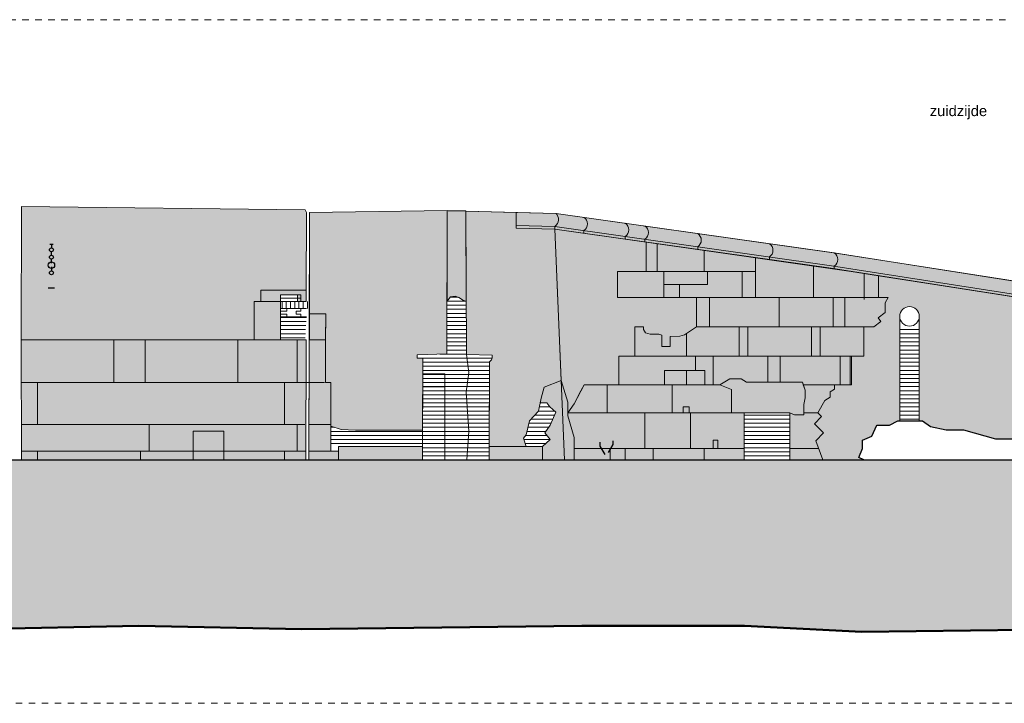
# Model space of a CAD drawing. Extents: x -251883 to 250656, y 0 to 491369.
# Tile 25 of 38: x 5461 to 20580, y 271511 to 282011. Entities that reach past the tile are written whole.
import ezdxf

# ---------------------------------------------------------------- set-up
doc = ezdxf.new("R2010")
doc.units = 0
doc.header["$MEASUREMENT"] = 0
doc.linetypes.add('DASHED', pattern=[200, 100, -100])
doc.layers.add('A-0020-KADER', color=7, linetype='Continuous')
doc.layers.add('A-1100-TXT+MT-SO', color=7, linetype='Continuous')
pattern_1 = [(0, (0, 0), (0, 62.5), [])]

# ---------------------------------------------------------------- blocks, each defined once
blk = doc.blocks.new('M-BESTAAND_250')
at = {"linetype": 'Continuous', "lineweight": 5}
for color, points in [(254, [(100469, -30982), (104825, -31029), (104845, -31070), (104841, -32264), (104146, -32264), (104146, -32439), (104046, -32439), (104046, -33030), (100468, -33030)]), (254, [(105221, -33681), (105141, -33681), (105141, -33078), (105142, -32628), (104891, -32627), (104895, -31070), (107008, -31043), (107003, -33243), (106549, -33260), (106549, -33311), (106633, -33311), (106629, -34416), (105599, -34416), (105379, -34406), (105221, -34356)]), (254, [(107008, -31043), (107025, -31046), (107288, -31045), (107294, -31053), (107299, -32436), (107259, -32426), (107189, -32376), (107129, -32356), (107059, -32366), (107005, -32436)]), (254, [(107658, -33366), (107689, -33336), (107698, -33306), (107699, -33264), (107302, -33253), (107294, -31053), (108065, -31071), (108065, -31311), (108659, -31326), (108757, -33651), (108499, -33756), (108449, -33926), (108409, -34126), (108269, -34271), (108219, -34486), (108179, -34536), (108221, -34666), (107653, -34666)]), (8, [(108659, -31326), (108065, -31311), (108065, -31071), (108679, -31086), (112950, -31694, -0.543244), (112950, -31896), (112950, -31937)]), (254, [(108659, -31326), (110063, -31526), (110063, -31978), (109623, -31978), (109623, -32378), (110837, -32378), (110837, -32829), (110653, -32949), (110578, -32972), (110433, -32979), (110433, -33129), (110303, -33129), (110303, -32959), (110258, -32939), (110123, -32939), (110053, -32919), (110023, -32869), (110023, -32829), (109887, -32829), (109887, -33278), (109643, -33278), (109643, -33718), (109113, -33718), (109033, -33859), (108957, -34009), (108862, -34148), (108862, -33986), (108757, -33651)]), (8, [(108959, -34526), (108862, -34196), (108862, -34148), (108957, -34009), (109113, -33718), (109643, -33718), (109643, -33278), (109887, -33278), (109887, -32889), (109887, -32829), (110023, -32829), (110023, -32869), (110053, -32919), (110123, -32939), (110258, -32939), (110303, -32959), (110303, -33129), (110433, -33129), (110433, -32979), (110578, -32972), (110653, -32949), (110837, -32829), (110837, -32378), (109623, -32378), (109623, -31978), (110063, -31978), (110063, -31526), (113211, -31978), (113632, -32044), (113632, -32378), (113777, -32378), (113733, -32458), (113733, -32608), (113623, -32688), (113667, -32748), (113557, -32828), (113407, -32828), (113407, -32955), (113407, -32998), (113407, -33278), (113217, -33278), (113217, -33333), (113217, -33379), (113217, -33718), (112957, -33718), (112957, -33788), (112887, -33828), (112887, -33908), (112807, -33958), (112697, -34148), (112757, -34208), (112647, -34318), (112787, -34458), (112667, -34578), (112777, -34871), (112267, -34871), (112267, -34148), (111567, -34148), (111567, -34871), (108959, -34871)]), (254, [(112950, -31937), (112950, -31896, 0.543244), (112950, -31694), (116494, -32248, -0.543244), (116494, -32450), (116494, -32491)]), (254, [(112667, -34578), (112787, -34458), (112647, -34318), (112757, -34208), (112697, -34148), (112807, -33958), (112887, -33908), (112887, -33828), (112957, -33788), (112957, -33718), (113217, -33718), (113217, -33518), (113217, -33379), (113217, -33278), (113407, -33278), (113407, -32998), (113407, -32869), (113407, -32828), (113557, -32828), (113667, -32748), (113623, -32688), (113733, -32608), (113733, -32458), (113777, -32378), (113632, -32378), (113632, -32044), (116577, -32503), (116577, -32828), (116097, -32828), (116097, -33278), (116577, -33278), (116577, -33718), (116709, -33718), (116709, -34128), (116647, -34168), (116757, -34338), (116757, -34558), (116867, -34698), (116827, -34871), (116688, -34871), (116687, -34808), (116417, -34768), (116247, -34638), (115887, -34698), (115707, -34548), (115427, -34548), (114937, -34408), (114667, -34408), (114427, -34358), (114307, -34271), (114257, -34271), (114257, -32668, 1), (113957, -32668), (113957, -34271), (113927, -34271), (113797, -34338), (113607, -34338), (113527, -34508), (113385, -34568), (113385, -34698), (113327, -34838), (113407, -34871), (112777, -34871)]), (8, [(100468, -33030), (104046, -33030), (104046, -32439), (104146, -32439), (104146, -32264), (104841, -32264), (104841, -32439), (104711, -32439), (104711, -32339), (104446, -32339), (104446, -33030), (104841, -33030), (104835, -34875), (100469, -34871)]), (7, [(104891, -32627), (105142, -32629), (105141, -33028), (104891, -33030)]), (8, [(104889, -33028), (105141, -33028), (105141, -33681), (105221, -33681), (105221, -34736), (105341, -34736), (105341, -34666), (106629, -34666), (106628, -34869), (104885, -34875)]), (8, [(107653, -34666), (108469, -34666), (108587, -34558), (108507, -34458), (108587, -34338), (108677, -34138), (108584, -34058), (108537, -33998), (108434, -33998), (108449, -33926), (108499, -33756), (108757, -33651), (108862, -33986), (108862, -34196), (108959, -34526), (108959, -34871), (107652, -34871)]), (254, [(111373, -34148), (111373, -33789), (111193, -33718), (111348, -33629), (111523, -33629), (111603, -33679), (112463, -33679), (112476, -33718), (112503, -33799), (112503, -33919), (112483, -34019), (112483, -34179), (112343, -34179), (112267, -34148)]), (111, [(66482, -34871), (123482, -34871), (123482, -37565), (122677, -37571), (120177, -37501), (118376, -37651), (115876, -37481), (113376, -37511), (111575, -37421), (109075, -37421), (104774, -37471), (102275, -37421), (99775, -37471), (97974, -37461), (95474, -37461), (92974, -37451), (91173, -37401), (88673, -37301), (86173, -37191), (83674, -37291), (81728, -37291), (79373, -37331), (76873, -37341), (72572, -37241), (70072, -37171), (67572, -37261), (66482, -37255)])]:
    blk.add_hatch(color=color, dxfattribs=at).paths.add_polyline_path(points, flags=0)
h = blk.add_hatch(dxfattribs=at)
h.set_pattern_fill('@AVMWV', color=8, style=0, pattern_type=0)
h.set_pattern_definition([(90, (0, 0), (-65, 4e-15), [])])
h.paths.add_polyline_path([(104891, -32546), (104891, -32439), (104446, -32439), (104446, -32546)], flags=0)
h = blk.add_hatch(dxfattribs=at)
h.set_pattern_fill('@AVMWH2', color=251, style=0, pattern_type=0)
h.set_pattern_definition(pattern_1)
h.paths.add_polyline_path([(106628, -34869), (107652, -34871), (107658, -33366), (107689, -33336), (107698, -33306), (107699, -33264), (107302, -33253), (107299, -32436), (107259, -32426), (107189, -32376), (107129, -32356), (107059, -32366), (107005, -32436), (107003, -33243), (106549, -33260), (106549, -33311), (106633, -33311)], flags=0)
h = blk.add_hatch(dxfattribs=at)
h.set_pattern_fill('@AVMWH2', color=251, style=0, pattern_type=0)
h.set_pattern_definition(pattern_1)
h.paths.add_polyline_path([(104446, -33030), (104825, -33030), (104846, -32676), (104446, -32676)], flags=0)
h = blk.add_hatch(dxfattribs=at)
h.set_pattern_fill('@AVMWH2', color=251, style=0, pattern_type=0)
h.set_pattern_definition(pattern_1)
h.paths.add_polyline_path([(113957, -34271), (114257, -34271), (114257, -32828), (113957, -32828)], flags=0)
h = blk.add_hatch(dxfattribs=at)
h.set_pattern_fill('@AVMWH2', color=251, style=0, pattern_type=0)
h.set_pattern_definition(pattern_1)
h.paths.add_polyline_path([(108221, -34666), (108469, -34666), (108587, -34558), (108507, -34458), (108587, -34338), (108677, -34138), (108584, -34058), (108537, -33998), (108434, -33998), (108409, -34126), (108269, -34271), (108219, -34486), (108179, -34536)], flags=0)
h = blk.add_hatch(dxfattribs=at)
h.set_pattern_fill('@AVMWH2', color=251, style=0, pattern_type=0)
h.set_pattern_definition(pattern_1)
h.paths.add_polyline_path([(111567, -34871), (111567, -34148), (112267, -34148), (112267, -34871)], flags=0)
h = blk.add_hatch(dxfattribs=at)
h.set_pattern_fill('@AVMWH2', color=251, style=0, pattern_type=0)
h.set_pattern_definition(pattern_1)
h.paths.add_polyline_path([(105221, -34666), (106629, -34666), (106629, -34416), (105599, -34416), (105379, -34406), (105221, -34356), (105221, -34431)], flags=0)
at = {"color": 7, "linetype": 'DASHED', "lineweight": 0}
blk.add_lwpolyline([(66482, -38611), (66482, -28111), (123482, -28111), (123482, -38611)], close=True, dxfattribs=at)
at = {"color": 254, "linetype": 'Continuous', "lineweight": 13}
for points in [[(100468, -33030), (104046, -33030), (104046, -32439), (104146, -32439), (104146, -32264), (104841, -32264), (104845, -31070), (104825, -31029), (100469, -30982)], [(105221, -34356), (105379, -34406), (105599, -34416), (106629, -34416), (106633, -33311), (106549, -33311), (106549, -33260), (107003, -33243), (107008, -31043), (104895, -31070), (104891, -32627), (105142, -32628), (105141, -33078), (105141, -33078), (105141, -33681), (105221, -33681)], [(107005, -32436), (107059, -32366), (107129, -32356), (107189, -32376), (107259, -32426), (107299, -32436), (107294, -31053), (107288, -31045), (107025, -31046), (107008, -31043)], [(107653, -34666), (108221, -34666), (108179, -34536), (108219, -34486), (108269, -34271), (108409, -34126), (108449, -33926), (108499, -33756), (108757, -33651), (108659, -31326), (108065, -31311), (108065, -31071), (107294, -31053), (107302, -33253), (107699, -33264), (107698, -33306), (107689, -33336), (107658, -33366)], [(108659, -31326), (110063, -31526), (110063, -31978), (109623, -31978), (109623, -32378), (110837, -32378), (110837, -32829), (110653, -32949), (110578, -32972), (110433, -32979), (110433, -33129), (110303, -33129), (110303, -32959), (110258, -32939), (110123, -32939), (110053, -32919), (110023, -32869), (110023, -32829), (109887, -32829), (109887, -33278), (109643, -33278), (109643, -33718), (109113, -33718), (109033, -33859), (108957, -34009), (108862, -34148), (108862, -33986), (108757, -33651)], [(111373, -34148), (111373, -33789), (111193, -33718), (111348, -33629), (111523, -33629), (111603, -33679), (112463, -33679), (112476, -33718), (112503, -33799), (112503, -33919), (112483, -34019), (112483, -34179), (112343, -34179), (112267, -34148)]]:
    blk.add_lwpolyline(points, close=True, dxfattribs=at)
at = {"color": 7, "linetype": 'Continuous', "lineweight": 18}
for points in [[(104845, -31070), (104825, -31029), (100469, -30982)], [(104895, -31070), (107008, -31043)], [(108659, -31326), (108809, -34871)], [(111567, -34871), (111567, -34148), (112267, -34148), (112267, -34871)], [(109510, -34871), (109510, -34698), (109740, -34698), (109740, -34871)]]:
    blk.add_lwpolyline(points, dxfattribs=at)
at = {"color": 1, "linetype": 'Continuous', "lineweight": 13}
for points in [[(100468, -33030), (104046, -33030), (104046, -32439), (104146, -32439), (104146, -32264), (104841, -32264), (104845, -31070)], [(108862, -34148), (108957, -34009), (109033, -33859), (109113, -33718), (109303, -33718), (109643, -33718), (109643, -33278), (109887, -33278), (109887, -32829), (110023, -32829), (110023, -32869), (110053, -32919), (110123, -32939), (110213, -32939), (110258, -32939), (110303, -32959), (110303, -33129), (110328, -33129), (110433, -33129), (110433, -33092), (110433, -32979), (110578, -32972), (110653, -32949), (110837, -32829), (110837, -32378), (109623, -32378), (109623, -31978), (110063, -31978), (110063, -31526)], [(112777, -34871), (112667, -34578), (112787, -34458), (112647, -34318), (112757, -34208), (112697, -34148), (112807, -33958), (112887, -33908), (112887, -33828), (112957, -33788), (112957, -33718), (113217, -33718), (113217, -33609), (113217, -33518), (113217, -33379), (113217, -33278), (113264, -33278), (113343, -33278), (113407, -33278), (113407, -32828), (113557, -32828), (113667, -32748), (113623, -32688), (113733, -32608), (113733, -32498), (113733, -32458), (113777, -32378), (113632, -32378), (113632, -32044)], [(107005, -32436), (107059, -32366), (107129, -32356), (107189, -32376), (107259, -32426), (107299, -32436)], [(104446, -32546), (104546, -32546), (104546, -32586), (104446, -32586)], [(104846, -32546), (104446, -32546), (104446, -32676), (104846, -32676)], [(104546, -32676), (104546, -32636), (104446, -32636)], [(113957, -32668), (113957, -34271), (114257, -34271), (114257, -32668)], [(105141, -33028), (105141, -33681), (105221, -33681), (105221, -34331), (105221, -34356), (105379, -34406), (105599, -34416), (106629, -34416)], [(107302, -33253), (107340, -33530), (107300, -33830), (107340, -34430), (107310, -34871)], [(106969, -34870), (106969, -33550), (106632, -33550)], [(108221, -34666), (108179, -34536), (108219, -34486), (108269, -34271), (108409, -34126), (108449, -33926), (108499, -33756), (108757, -33651), (108862, -33986), (108862, -34196), (108959, -34526), (108959, -34871)], [(106969, -33750), (106631, -33750)], [(108434, -33998), (108537, -33998), (108584, -34058), (108677, -34138), (108587, -34338), (108507, -34458), (108587, -34558), (108469, -34666)], [(105221, -34356), (105221, -34736), (105341, -34736), (105341, -34666), (106629, -34666)], [(107653, -34666), (108469, -34666), (108469, -34871)]]:
    blk.add_lwpolyline(points, dxfattribs=at)
at = {"color": 8, "linetype": 'Continuous', "lineweight": 13}
blk.add_lwpolyline([(112950, -31937), (112950, -31896, 0.543244), (112950, -31694), (108679, -31086), (108065, -31071), (108065, -31311), (108659, -31326)], format="xyb", close=True, dxfattribs=at)
at = {"color": 7, "linetype": 'Continuous', "lineweight": 18}
blk.add_lwpolyline([(108679, -31086, -0.449494), (108662, -31286), (108659, -31326)], format="xyb", dxfattribs=at)
at = {"color": 1, "linetype": 'Continuous', "lineweight": 13}
for points in [[(109107, -31147, -0.543244), (109107, -31349), (109107, -31389)], [(109741, -31237, -0.543244), (109741, -31439), (109741, -31480)], [(110044, -31280, -0.543244), (110044, -31482), (110044, -31523)], [(110854, -31396, -0.543244), (110854, -31598), (110854, -31638)], [(111955, -31552, -0.543244), (111955, -31754), (111955, -31795)], [(112950, -31694, -0.543244), (112950, -31896), (112950, -31937)]]:
    blk.add_lwpolyline(points, format="xyb", dxfattribs=at)
at = {"color": 5, "linetype": 'Continuous', "lineweight": 25}
for points in [[(100955, -31566), (100905, -31566)], [(100930, -31554), (100930, -31626)], [(100930, -31739), (100930, -31666)], [(100930, -31851), (100930, -31779)], [(100930, -31906), (100930, -31979)], [(100980, -32234), (100880, -32234)], [(113407, -34871), (113327, -34838), (113385, -34698), (113385, -34568), (113527, -34508), (113607, -34338), (113797, -34338), (113927, -34271), (114087, -34271), (114307, -34271), (114427, -34358), (114667, -34408), (114937, -34408), (115427, -34548), (115707, -34548), (115887, -34698), (116247, -34638), (116417, -34768), (116687, -34808), (116687, -34918)], [(109350, -34600), (109350, -34660), (109430, -34790)], [(109550, -34580), (109550, -34636), (109480, -34760)], [(66482, -34871), (123482, -34871)]]:
    blk.add_lwpolyline(points, dxfattribs=at)
at = {"color": 8, "linetype": 'Continuous', "lineweight": 13}
for points in [[(108959, -34871), (111567, -34871), (111567, -34148), (112267, -34148), (112267, -34871), (112777, -34871), (112667, -34578), (112787, -34458), (112647, -34318), (112757, -34208), (112697, -34148), (112807, -33958), (112887, -33908), (112887, -33828), (112957, -33788), (112957, -33718), (113217, -33718), (113217, -33379), (113217, -33333), (113217, -33278), (113217, -33278), (113407, -33278), (113407, -32998), (113407, -32955), (113407, -32828), (113557, -32828), (113667, -32748), (113623, -32688), (113733, -32608), (113733, -32458), (113777, -32378), (113632, -32378), (113632, -32044), (113211, -31978), (110063, -31526), (110063, -31978), (109623, -31978), (109623, -32378), (110837, -32378), (110837, -32829), (110653, -32949), (110578, -32972), (110433, -32979), (110433, -33129), (110303, -33129), (110303, -32959), (110258, -32939), (110123, -32939), (110053, -32919), (110023, -32869), (110023, -32829), (109887, -32829), (109887, -32889), (109887, -33278), (109643, -33278), (109643, -33718), (109113, -33718), (108957, -34009), (108862, -34148), (108862, -34196), (108959, -34526)], [(100469, -34871), (104835, -34875), (104841, -33030), (104446, -33030), (104446, -32339), (104711, -32339), (104711, -32439), (104841, -32439), (104841, -32264), (104146, -32264), (104146, -32439), (104046, -32439), (104046, -33030), (100468, -33030)], [(104885, -34875), (106628, -34869), (106629, -34666), (105341, -34666), (105341, -34736), (105221, -34736), (105221, -33681), (105141, -33681), (105141, -33028), (104889, -33028)], [(107652, -34871), (108959, -34871), (108959, -34526), (108862, -34196), (108862, -33986), (108757, -33651), (108499, -33756), (108449, -33926), (108434, -33998), (108537, -33998), (108584, -34058), (108677, -34138), (108587, -34338), (108507, -34458), (108587, -34558), (108469, -34666), (107653, -34666)]]:
    blk.add_lwpolyline(points, close=True, dxfattribs=at)
at = {"color": 8, "linetype": 'Continuous', "lineweight": 5}
for points in [[(110233, -31978), (110233, -31549)], [(110953, -31978), (110953, -31659)], [(111743, -31767), (111743, -32378)], [(112633, -31895), (112633, -32378)], [(110063, -31978), (111743, -31978)], [(110333, -31978), (110333, -32378)], [(111003, -32178), (111003, -31978)], [(111536, -32378), (111536, -31978)], [(113411, -32009), (113411, -32409)], [(111003, -32178), (110333, -32178)], [(110573, -32178), (110573, -32378)], [(104446, -33030), (104446, -32339), (104761, -32339), (104761, -32439), (104841, -32439)], [(104146, -32439), (104446, -32439)], [(104761, -32389), (104446, -32389)], [(104761, -32439), (104446, -32439)], [(110837, -32378), (113632, -32378)], [(111033, -32378), (111033, -32827)], [(112103, -32378), (112103, -32829)], [(112933, -32828), (112933, -32378)], [(113113, -32378), (113113, -32828)], [(104759, -32676), (104759, -32636), (104689, -32636), (104689, -32586), (104759, -32586), (104759, -32546)], [(110683, -33278), (110683, -32930)], [(110837, -32829), (113407, -32828)], [(111493, -33278), (111493, -32829)], [(111623, -32829), (111623, -33278)], [(112603, -33278), (112603, -32829)], [(112733, -32829), (112733, -33278)], [(101888, -33030), (101888, -33681)], [(102369, -33030), (102369, -33681)], [(103793, -33681), (103793, -33030)], [(104046, -33030), (104841, -33030)], [(104706, -33681), (104706, -33030)], [(109887, -33278), (113407, -33278)], [(110823, -33498), (110823, -33278)], [(111093, -33718), (111093, -33278)], [(111933, -33679), (111933, -33278)], [(112123, -33278), (112123, -33679)], [(113043, -33718), (113043, -33278)], [(113193, -33278), (113193, -33718)], [(110343, -33718), (110343, -33498), (110963, -33498), (110963, -33718)], [(110683, -33498), (110683, -33718)], [(100468, -33681), (105126, -33681)], [(100718, -33681), (100718, -34331)], [(104509, -33681), (104509, -34331)], [(109463, -34148), (109463, -33718)], [(109643, -33718), (111193, -33718)], [(110463, -34148), (110463, -33718)], [(112476, -33718), (112957, -33718)], [(108862, -34148), (111373, -34148)], [(110043, -34698), (110043, -34148)], [(110633, -34148), (110632, -34059), (110723, -34059), (110723, -34148)], [(110743, -34698), (110743, -34148)], [(112483, -34148), (112697, -34148)], [(100468, -34331), (104821, -34331)], [(102433, -34331), (102433, -34736)], [(104706, -34736), (104706, -34331)], [(104886, -34331), (105221, -34331)], [(111093, -34698), (111093, -34569), (111163, -34569), (111163, -34698)], [(100468, -34736), (104831, -34736)], [(100718, -34736), (100718, -34871)], [(102298, -34736), (102298, -34871)], [(104509, -34736), (104509, -34871)], [(105221, -34736), (104885, -34736)], [(105341, -34736), (105341, -34874)], [(108959, -34698), (111567, -34698)], [(110173, -34698), (110173, -34871)], [(110953, -34698), (110953, -34871)], [(112267, -34698), (112712, -34698)]]:
    blk.add_lwpolyline(points, dxfattribs=at)
at = {"color": 254, "linetype": 'Continuous', "lineweight": 13}
blk.add_lwpolyline([(112950, -31937), (112950, -31896, 0.543244), (112950, -31694), (116494, -32248, -0.543244), (116494, -32450), (116494, -32491)], format="xyb", close=True, dxfattribs=at)
blk.add_lwpolyline([(116577, -32503), (113632, -32044), (113632, -32378), (113777, -32378), (113733, -32458), (113733, -32608), (113623, -32688), (113667, -32748), (113557, -32828), (113407, -32828), (113407, -32869), (113407, -32998), (113407, -33278), (113217, -33278), (113217, -33278), (113217, -33379), (113217, -33518), (113217, -33718), (112957, -33718), (112957, -33788), (112887, -33828), (112887, -33908), (112807, -33958), (112697, -34148), (112757, -34208), (112647, -34318), (112787, -34458), (112667, -34578), (112777, -34871), (113407, -34871), (113327, -34838), (113385, -34698), (113385, -34568), (113527, -34508), (113607, -34338), (113797, -34338), (113927, -34271), (113957, -34271), (113957, -32668, -1), (114257, -32668), (114257, -34271), (114307, -34271), (114427, -34358), (114667, -34408), (114937, -34408), (115427, -34548), (115707, -34548)], format="xyb", dxfattribs=at)
at = {"color": 1, "linetype": 'Continuous', "lineweight": 13}
for points in [[(104891, -33030), (105141, -33028), (105142, -32629), (104891, -32627)], [(111567, -34148), (111373, -34148), (111373, -33789), (111193, -33718), (111243, -33689), (111348, -33629), (111523, -33629), (111603, -33679), (112463, -33679), (112503, -33799), (112503, -33919), (112483, -34019), (112483, -34179), (112343, -34179), (112267, -34148)]]:
    blk.add_lwpolyline(points, close=True, dxfattribs=at)
at = {"color": 111, "linetype": 'Continuous', "lineweight": 13}
for points in [[(66482, -34871), (123482, -34871)], [(123482, -37565), (122677, -37571), (120177, -37501), (118376, -37651), (115876, -37481), (113376, -37511), (111575, -37421), (109075, -37421), (104774, -37471), (102275, -37421), (99775, -37471)]]:
    blk.add_lwpolyline(points, dxfattribs=at)
at = {"color": 5, "linetype": 'Continuous', "lineweight": 25}
for centre, radius in [((100930, -31646), 30), ((100930, -31759), 30), ((100930, -31881), 50), ((100930, -31999), 30)]:
    blk.add_circle(centre, radius, dxfattribs=at)
at = {"color": 7, "linetype": 'Continuous', "lineweight": 18}
blk.add_circle((114107, -32668), 150, dxfattribs=at)
at = {"layer": 'A-0020-KADER', "color": 7, "linetype": 'Continuous', "lineweight": 18}
for points in [[(104895, -31070), (104884, -34875)], [(107008, -31043), (107003, -33243)], [(107008, -31043), (107025, -31046), (107288, -31045), (107294, -31053)], [(107294, -31053), (107302, -33253)], [(107294, -31053), (108679, -31086), (112939, -31693), (120626, -32892)], [(108065, -31071), (108065, -31311), (108659, -31326), (112904, -31930), (120626, -33135)], [(108065, -31271), (108662, -31286), (112910, -31890), (120626, -33094)], [(107003, -33243), (106549, -33260), (106549, -33311), (106633, -33311), (106628, -34869)], [(107302, -33253), (107699, -33264), (107698, -33306), (107689, -33336), (107658, -33366), (107652, -34871)], [(103107, -34871), (103107, -34430)], [(103107, -34430), (103576, -34430)], [(103576, -34871), (103576, -34430)]]:
    blk.add_lwpolyline(points, dxfattribs=at)
blk.add_lwpolyline([(105141, -33028), (105142, -32629), (104891, -32627), (104891, -33030)], close=True, dxfattribs=at)
at = {"layer": 'A-0020-KADER', "color": 92, "linetype": 'Continuous', "lineweight": 50}
blk.add_lwpolyline([(123482, -37565), (122677, -37571), (120177, -37501), (118376, -37651), (115876, -37481), (113376, -37511), (111575, -37421), (109075, -37421), (104774, -37471), (102275, -37421), (99775, -37471)], dxfattribs=at)
at = {"layer": 'A-1100-TXT+MT-SO', "color": 7, "linetype": 'Continuous', "insert": (114418, -29641), "char_height": 162, "attachment_point": 7, "line_spacing_factor": 0.933333}
blk.add_mtext('{\\fArial|b0|i0|c12|p0;zuidzijde}', dxfattribs=at)

msp = doc.modelspace()

# ---------------------------------------------------------------- block references
msp.add_blockref('M-BESTAAND_250', (-94982, 310122))

doc.saveas('drawing.dxf')
